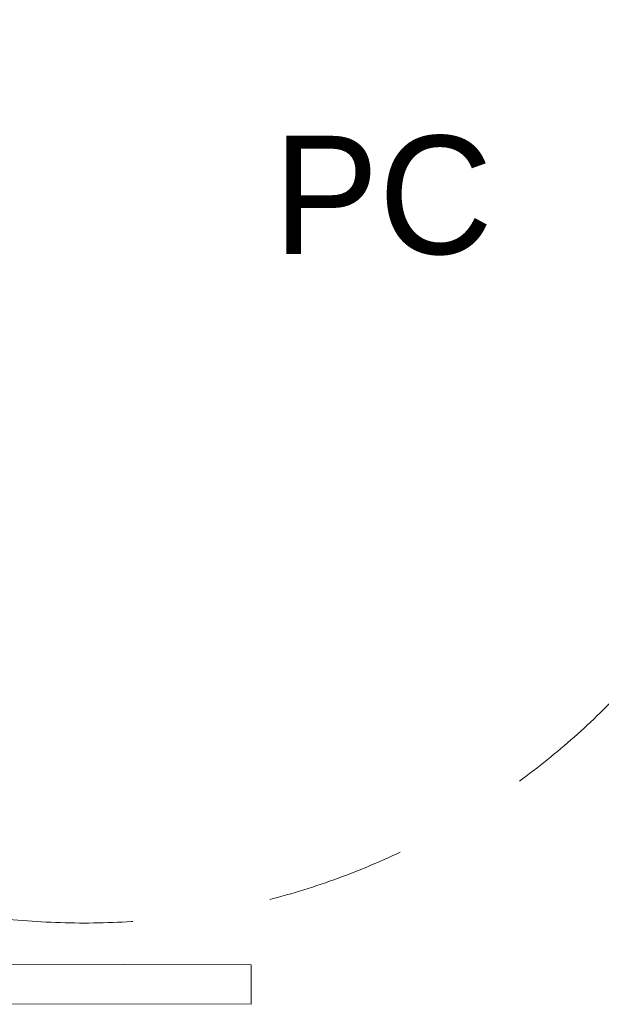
# Model space of a CAD drawing. Header units: millimetres. Extents: x -30280 to 22128, y -17757 to 4746.
# Tile 125 of 173: x -7024 to -6433, y -15399 to -14400. Entities that reach past the tile are written whole.
import ezdxf

# ---------------------------------------------------------------- set-up
doc = ezdxf.new("R2010")
doc.units = ezdxf.units.MM
doc.header["$MEASUREMENT"] = 0
doc.linetypes.add('Rayas Pequeñas', pattern=[282.222222, 141.111111, -141.111111])
for name, color, linetype, lineweight in [('Nuevo_01 2D_Mobiliari_Pluma_Nº__101', 252, 'Continuous', 5), ('Nuevo_01_2D_Acabats_Pluma_Nº__20', 1, 'Continuous', 5), ('Nuevo_Puertas Archicad_Pluma_Nº__1', 7, 'Continuous', 5)]:
    doc.layers.add(name, color=color, linetype=linetype, lineweight=lineweight)
doc.layers.add('Nuevo_08_E_Envans secs', color=7, linetype='Continuous')
doc.layers.add('Nuevo_Puertas Archicad', color=7, linetype='Continuous')
doc.styles.add('Estilo_Generado_1', font='txt')

# ---------------------------------------------------------------- blocks, each defined once
blk = doc.blocks.new('Puerta Corredera Empotrada 27_2')
at = {"layer": 'Nuevo_Puertas Archicad', "linetype": 'Continuous', "lineweight": 0, "true_color": 0xffffff}
h = blk.add_hatch(dxfattribs=at)
h.set_pattern_fill('Hormigón_en_Masa_0001', style=0, pattern_type=2)
h.set_pattern_definition([(0, (0, 0), (0, 779.4), [48.75, -401.25]), (0, (225, 389.7), (0, 779.4), [48.75, -401.25]), (60, (0, 0), (-675, 389.7), [48.75, -401.25]), (60, (450, 0), (-675, 389.7), [48.75, -401.25]), (120, (48.75, 0), (675, 389.7), [48.75, -401.25]), (120, (498.75, 0), (675, 389.7), [48.75, -401.25]), (0, (0, 75), (0, 150), [0, -150, 0, -225]), (45, (75, 75), (-106.066, 106.066), [0, -112.5, 0, -187.5])])
h.paths.add_polyline_path([(38.15, -47), (38.15, -87), (878.15, -87), (878.15, -47)])
at = {"layer": 'Nuevo_Puertas Archicad_Pluma_Nº__1', "color": 7, "linetype": 'Continuous', "lineweight": 5}
for p, q in [((38.15, -47), (878.15, -47)), ((38.15, -87), (38.15, -47)), ((878.15, -87), (38.15, -87))]:
    blk.add_line(p, q, dxfattribs=at)
blk = doc.blocks.new('Muro_62_1', base_point=(-3815.2, -15319.86))
at = {"layer": 'Nuevo_Puertas Archicad', "color": 253, "linetype": 'Continuous', "lineweight": 5, "true_color": 0xa4a4a6, "xscale": -1, "zscale": 1000, "rotation": 359.8580098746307}
blk.add_blockref('Puerta Corredera Empotrada 27_2', (-6750.21, -15312.58), dxfattribs=at)

msp = doc.modelspace()

# ---------------------------------------------------------------- block references
at = {"layer": 'Nuevo_08_E_Envans secs', "color": 7, "lineweight": 20}
msp.add_blockref('Muro_62_1', (-3815.2, -15319.86), dxfattribs=at)

# ---------------------------------------------------------------- texts
at = {"layer": 'Nuevo_01_2D_Acabats_Pluma_Nº__20', "color": 1, "linetype": 'Continuous', "lineweight": 5, "insert": (-6543.17, -14639.59), "char_height": 120, "attachment_point": 9, "style": 'Estilo_Generado_1'}
msp.add_mtext('\\A1;{\\pqr;\\fCentury Gothic|b0|i0|c0|p0;\\W1.000000;PC}', dxfattribs=at)

# ---------------------------------------------------------------- next in the draw order: linework, layer by layer
at = {"layer": 'Nuevo_01 2D_Mobiliari_Pluma_Nº__101', "color": 252, "linetype": 'Rayas Pequeñas', "lineweight": 5}
msp.add_circle((-6958.09, -14566.98), 750, dxfattribs=at)

doc.saveas('drawing.dxf')
